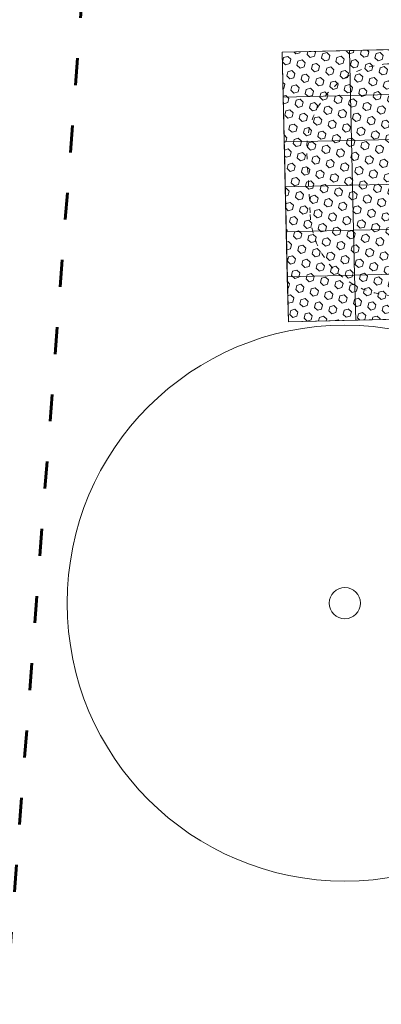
# Model space of a CAD drawing. Header units: millimetres. Extents: x 2943 to 3105, y 1618 to 1828.
# Tile 18 of 81: x 2998 to 3006, y 1744 to 1766. Entities that reach past the tile are written whole.
import ezdxf

# ---------------------------------------------------------------- set-up
doc = ezdxf.new("R2010")
doc.units = ezdxf.units.MM
doc.linetypes.add('1.4_0.7', pattern=[2.1, 1.4, -0.7])
doc.linetypes.add('ACAD_ISO03W100', pattern=[30, 12, -18])
doc.layers.get('0').update_dxf_attribs({"lineweight": 5})
for name, color, linetype, lineweight in [('1 poly easy', 76, '1.4_0.7', 9), ('1_naw mat', 251, 'Continuous', 5), ('1_strefa', 7, 'ACAD_ISO03W100', 13), ('granica', 1, 'ACAD_ISO03W100', 35), ('wymiary', 7, 'Continuous', 9)]:
    doc.layers.add(name, color=color, linetype=linetype, lineweight=lineweight)
picture_1 = doc.add_image_def('image1.jpg', size_in_pixel=(9921, 7015))

msp = doc.modelspace()

# ---------------------------------------------------------------- hatches: boundary and pattern name
at = {"layer": '1 poly easy'}
h = msp.add_hatch(dxfattribs=at)
h.set_pattern_fill('HEX', color=256, scale=0.03, angle=-43.6733)
h.set_pattern_definition([(316.3266854, (-370.3121, 1244.69912), (0.113924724, 0.119326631), [0.09525, -0.1905]), (76.3266854, (-370.3121, 1244.69912), (-0.1603022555, 0.0389983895), [0.09525, -0.1905]), (16.3266854, (-370.2432, 1244.63335), (-0.046377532, 0.15832502), [0.09525, -0.1905])])
h.paths.add_polyline_path([(3012.952, 1765.252), (3013.091, 1759.254), (3004.094, 1759.045), (3003.954, 1765.043)])

# ---------------------------------------------------------------- linework, layer by layer
msp.add_lwpolyline([(3012.952, 1765.252), (3013.091, 1759.254), (3004.094, 1759.045), (3003.954, 1765.043)], close=True)
at = {"layer": '1_naw mat'}
for points in [[(3005.477, 1764.078), (3003.977, 1764.043), (3003.954, 1765.043), (3005.454, 1765.078)], [(3006.976, 1764.113), (3005.477, 1764.078), (3005.454, 1765.078), (3006.953, 1765.113)], [(3007, 1763.113), (3005.5, 1763.079), (3005.477, 1764.078), (3006.976, 1764.113)], [(3005.5, 1763.079), (3004.001, 1763.044), (3003.977, 1764.043), (3005.477, 1764.078)], [(3005.523, 1762.079), (3004.024, 1762.044), (3004.001, 1763.044), (3005.5, 1763.079)], [(3007.023, 1762.114), (3005.523, 1762.079), (3005.5, 1763.079), (3007, 1763.113)], [(3005.547, 1761.079), (3004.047, 1761.044), (3004.024, 1762.044), (3005.523, 1762.079)], [(3007.046, 1761.114), (3005.547, 1761.079), (3005.523, 1762.079), (3007.023, 1762.114)], [(3005.57, 1760.079), (3004.07, 1760.045), (3004.047, 1761.044), (3005.547, 1761.079)], [(3007.069, 1760.114), (3005.57, 1760.079), (3005.547, 1761.079), (3007.046, 1761.114)], [(3005.593, 1759.08), (3004.094, 1759.045), (3004.07, 1760.045), (3005.57, 1760.079)], [(3007.093, 1759.115), (3005.593, 1759.08), (3005.57, 1760.079), (3007.069, 1760.114)]]:
    msp.add_lwpolyline(points, close=True, dxfattribs=at)
at = {"layer": '1_strefa', "color": 0, "ltscale": 0.01}
msp.add_lwpolyline([(3011.859, 1764.269, 0.148342), (3010.754, 1764.542), (3009.766, 1764.49, 0.052411), (3009.349, 1764.512), (3007.797, 1764.431, 0.022164), (3007.621, 1764.413, 0.174461), (3006.389, 1764.785), (3006.305, 1764.781, 0.414214), (3004.508, 1762.784), (3004.579, 1761.428, 0.414214), (3006.576, 1759.631), (3006.659, 1759.635, 0.076881), (3007.228, 1759.754, 0.105141), (3008.049, 1759.624), (3009.601, 1759.705, 0.021557), (3009.773, 1759.721, 0.174746), (3011.006, 1759.349), (3011.132, 1759.355, 0.414214), (3012.929, 1761.352), (3012.859, 1762.694, 0.262338)], format="xyb", close=True, dxfattribs=at)
at = {"layer": 'granica', "lineweight": 60, "ltscale": 0.05}
msp.add_lwpolyline([(3026.015, 1783.311), (3026.015, 1783.311), (3000.645, 1781.359), (2996.636, 1728.435), (3077.723, 1732.304), (3076.877, 1760.766), (3027.024, 1758.13), (3026.015, 1783.311)], close=True, dxfattribs=at)
at = {"layer": 'wymiary'}
for radius in [6.186, 0.349]:
    msp.add_circle((3005.353, 1752.782), radius, dxfattribs=at)

# ---------------------------------------------------------------- pictures from other files: only their frames are drawn
image = msp.add_image(picture_1, insert=(3104.89, 1618.26), size_in_units=(209.995, 148.484), rotation=90, dxfattribs=dict(at, fade=54))
image.dxf.flags = 7

doc.saveas('drawing.dxf')
